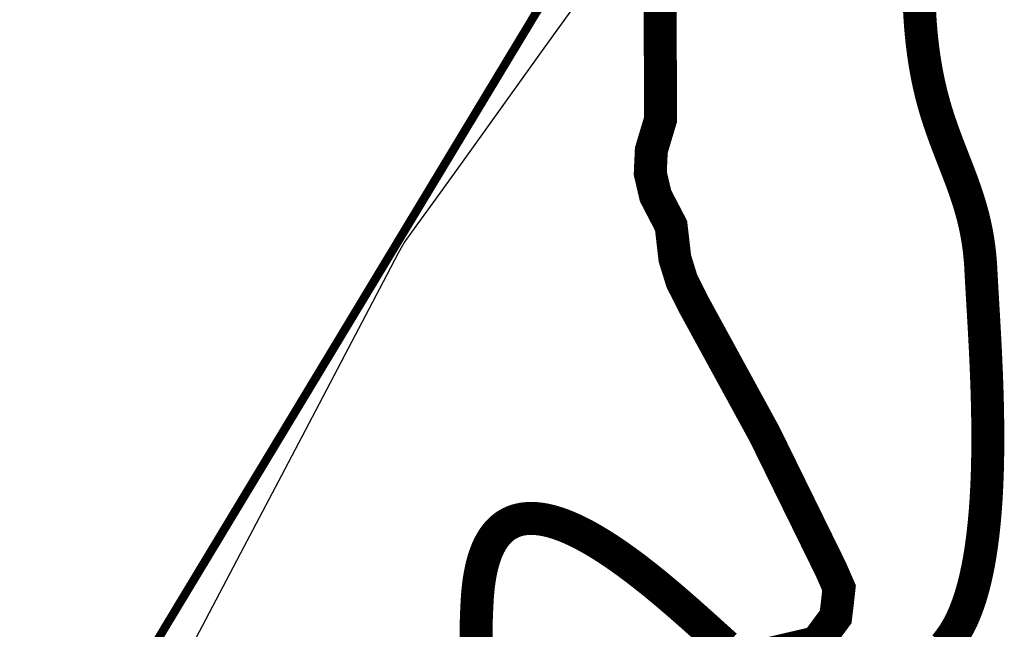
# Model space of a CAD drawing. Header units: metres. Extents: x 149734 to 159069, y 372625 to 380601.
# Tile 13 of 30: x 157262 to 157378, y 375971 to 376043. Entities that reach past the tile are written whole.
import ezdxf

# ---------------------------------------------------------------- set-up
doc = ezdxf.new("R2010")
doc.units = ezdxf.units.M
doc.header["$MEASUREMENT"] = 0
doc.layers.add('Beeklopen', color=7, linetype='Continuous', true_color=0x5291a5)
doc.layers.add('waterlopen', color=7, linetype='Continuous', true_color=0x5291a5)
doc.layers.add('Beeklopen 1900', color=6, linetype='Continuous')

msp = doc.modelspace()

# ---------------------------------------------------------------- linework, layer by layer
at = {"layer": 'Beeklopen', "const_width": 3.9}
for points in [[(157346.7642524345, 375967.3841314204), (157356.1339297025, 375969.5715376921), (157358.4074543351, 375972.6201275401), (157358.6141383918, 375974.3252710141), (157358.8035987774, 375976.0476381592), (157357.8562968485, 375978.2178207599), (157350.4501181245, 375993.3057569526), (157350.0023026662, 375994.2186115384), (157341.5971510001, 376009.5993501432), (157340.219257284, 376012.3379139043), (157339.3925210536, 376015.0075829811), (157338.9447055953, 376018.8829090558), (157337.1017727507, 376022.4309853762), (157336.4817205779, 376025.0834307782), (157336.6022862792, 376027.8047708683), (157337.7046012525, 376031.4906365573), (157337.6529302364, 376042.496562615), (157337.5840355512, 376048.2664925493)], [(157371.3309106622, 375969.1937714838), (157371.3691657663, 375969.2394915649), (157371.4072856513, 375969.2854207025), (157371.4452698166, 375969.3315590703), (157371.4831177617, 375969.3779068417), (157371.5208289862, 375969.4244641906), (157371.5584029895, 375969.4712312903), (157371.5958392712, 375969.5182083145), (157371.6331373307, 375969.565395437), (157371.6702966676, 375969.6127928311), (157371.7073167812, 375969.6604006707), (157371.7441971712, 375969.7082191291), (157371.7809373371, 375969.7562483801), (157371.8175367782, 375969.8044885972), (157371.8539949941, 375969.8529399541), (157371.8903114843, 375969.9016026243), (157371.9264857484, 375969.9504767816), (157371.9625172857, 375969.9995625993), (157371.9984055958, 375970.0488602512), (157372.0341501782, 375970.0983699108), (157372.0697505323, 375970.1480917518), (157372.1052061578, 375970.1980259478), (157372.140516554, 375970.2481726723), (157372.1756812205, 375970.2985320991), (157372.2106996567, 375970.3491044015), (157372.2453552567, 375970.3997093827), (157372.2797486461, 375970.4505474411), (157372.3139640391, 375970.5017072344), (157372.3480018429, 375970.5531876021), (157372.381862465, 375970.6049873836), (157372.4155463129, 375970.6571054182), (157372.4490537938, 375970.7095405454), (157372.4823853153, 375970.7622916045), (157372.5155412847, 375970.815357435), (157372.5485221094, 375970.8687368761), (157372.5813281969, 375970.9224287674), (157372.6139599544, 375970.9764319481), (157372.6464177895, 375971.0307452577), (157372.6787021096, 375971.0853675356), (157372.710813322, 375971.1402976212), (157372.7427518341, 375971.1955343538), (157372.7745180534, 375971.2510765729), (157372.8061123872, 375971.3069231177), (157372.837535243, 375971.3630728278), (157372.8687870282, 375971.4195245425), (157372.8998681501, 375971.4762771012), (157372.9307790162, 375971.5333293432), (157372.9615200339, 375971.590680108), (157372.9920916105, 375971.6483282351), (157373.0224941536, 375971.7062725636), (157373.0527280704, 375971.7645119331), (157373.0827937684, 375971.8230451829), (157373.112691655, 375971.8818711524), (157373.1424221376, 375971.940988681), (157373.1719856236, 375972.000396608), (157373.2013825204, 375972.060093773), (157373.2306132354, 375972.1200790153), (157373.2596781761, 375972.1803511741), (157373.2885777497, 375972.2409090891), (157373.3173123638, 375972.3017515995), (157373.3458824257, 375972.3628775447), (157373.3742883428, 375972.4242857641), (157373.4025305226, 375972.4859750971), (157373.4306093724, 375972.5479443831), (157373.4585252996, 375972.6101924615), (157373.4862787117, 375972.6727181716), (157373.513870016, 375972.7355203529), (157373.54129962, 375972.7985978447), (157373.5685679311, 375972.8619494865), (157373.5956753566, 375972.9255741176), (157373.6226223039, 375972.9894705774), (157373.6494091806, 375973.0536377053), (157373.6760363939, 375973.1180743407), (157373.7025043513, 375973.182779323), (157373.7288134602, 375973.2477514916), (157373.7549641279, 375973.3129896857), (157373.7809567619, 375973.3784927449), (157373.8067917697, 375973.4442595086), (157373.8324695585, 375973.5102888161), (157373.8579905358, 375973.5765795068), (157373.8833551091, 375973.6431304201), (157373.9085636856, 375973.7099403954), (157373.9336166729, 375973.777008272), (157373.9585144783, 375973.8443328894), (157373.9832575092, 375973.911913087), (157374.007846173, 375973.9797477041), (157374.0322808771, 375974.0478355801), (157374.056562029, 375974.1161755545), (157374.080690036, 375974.1847664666), (157374.1046653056, 375974.2536071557), (157374.1284882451, 375974.3226964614), (157374.1521592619, 375974.3920332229), (157374.1756787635, 375974.4616162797), (157374.1990471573, 375974.5314444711), (157374.2222648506, 375974.6015166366), (157374.2453322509, 375974.6718316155), (157374.2682497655, 375974.7423882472), (157374.2910178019, 375974.8131853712), (157374.3136367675, 375974.8842218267), (157374.3361070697, 375974.9554964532), (157374.3584291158, 375975.0270080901), (157374.3806033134, 375975.0987555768), (157374.4026300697, 375975.1707377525), (157374.4245097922, 375975.2429534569), (157374.4462428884, 375975.3154015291), (157374.4678297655, 375975.3880808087), (157374.4892708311, 375975.460990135), (157374.5105664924, 375975.5341283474), (157374.531717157, 375975.6074942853), (157374.5527232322, 375975.681086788), (157374.5735851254, 375975.754904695), (157374.594303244, 375975.8289468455), (157374.6148779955, 375975.9032120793), (157374.6353097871, 375975.9776992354), (157374.6555990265, 375976.0524071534), (157374.6757461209, 375976.1273346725), (157374.6957514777, 375976.2024806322), (157374.7156155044, 375976.2778438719), (157374.7353386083, 375976.353423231), (157374.7549211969, 375976.4292175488), (157374.7743636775, 375976.5052256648), (157374.7936664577, 375976.5814464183), (157374.8128299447, 375976.6578786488), (157374.8318545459, 375976.7345211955), (157374.8507406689, 375976.811372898), (157374.8694887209, 375976.8884325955), (157374.8880991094, 375976.9656991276), (157374.9065722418, 375977.0431713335), (157374.9249085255, 375977.1208480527), (157374.9431083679, 375977.1987281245), (157374.9611721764, 375977.2768103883), (157374.9791003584, 375977.3550936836), (157374.9968933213, 375977.4335768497), (157375.0145514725, 375977.5122587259), (157375.0320752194, 375977.5911381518), (157375.0494649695, 375977.6702139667), (157375.0667211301, 375977.7494850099), (157375.0838441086, 375977.8289501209), (157375.1008343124, 375977.908608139), (157375.117692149, 375977.9884579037), (157375.1344180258, 375978.0684982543), (157375.15101235, 375978.1487280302), (157375.1674755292, 375978.2291460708), (157375.1838079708, 375978.3097512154), (157375.2000100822, 375978.3905423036), (157375.2160822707, 375978.4715181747), (157375.2320249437, 375978.5526776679), (157375.2478385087, 375978.6340196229), (157375.2635233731, 375978.7155428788), (157375.2790799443, 375978.7972462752), (157375.2945086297, 375978.8791286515), (157375.3098098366, 375978.9611888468), (157375.3249839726, 375979.0434257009), (157375.3400314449, 375979.1258380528), (157375.354952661, 375979.2084247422), (157375.3697480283, 375979.2911846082), (157375.3844179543, 375979.3741164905), (157375.3989628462, 375979.4572192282), (157375.4133831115, 375979.5404916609), (157375.4276791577, 375979.6239326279), (157375.4418513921, 375979.7075409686), (157375.4559002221, 375979.7913155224), (157375.4836292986, 375979.9593586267), (157375.5108696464, 375980.1280526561), (157375.5376245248, 375980.2973883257), (157375.563897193, 375980.4673563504), (157375.5896909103, 375980.6379474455), (157375.6150089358, 375980.809152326), (157375.6398545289, 375980.9809617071), (157375.6642309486, 375981.1533663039), (157375.6881414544, 375981.3263568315), (157375.7115893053, 375981.499924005), (157375.7345777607, 375981.6740585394), (157375.7571100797, 375981.84875115), (157375.7791895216, 375982.0239925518), (157375.8008193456, 375982.19977346), (157375.822002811, 375982.3760845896), (157375.842743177, 375982.5529166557), (157375.8630437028, 375982.7302603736), (157375.8829076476, 375982.9081064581), (157375.9023382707, 375983.0864456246), (157375.9213388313, 375983.2652685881), (157375.9399125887, 375983.4445660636), (157375.9580628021, 375983.6243287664), (157375.9757927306, 375983.8045474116), (157375.9931056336, 375983.9852127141), (157376.0100047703, 375984.1663153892), (157376.0264933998, 375984.347846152), (157376.0425747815, 375984.5297957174), (157376.0582521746, 375984.7121548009), (157376.0735288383, 375984.8949141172), (157376.0884080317, 375985.0780643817), (157376.1028930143, 375985.2615963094), (157376.1169870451, 375985.4455006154), (157376.1306933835, 375985.6297680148), (157376.1440152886, 375985.8143892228), (157376.1569560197, 375985.9993549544), (157376.169518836, 375986.1846559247), (157376.1817069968, 375986.370282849), (157376.1935237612, 375986.5562264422), (157376.2049723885, 375986.7424774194), (157376.216056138, 375986.929026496), (157376.2267782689, 375987.1158643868), (157376.2371420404, 375987.302981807), (157376.2471507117, 375987.4903694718), (157376.2568075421, 375987.6780180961), (157376.2661157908, 375987.8659183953), (157376.275078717, 375988.0540610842), (157376.28369958, 375988.2424368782), (157376.291981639, 375988.4310364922), (157376.2999281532, 375988.6198506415), (157376.3075423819, 375988.808870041), (157376.3148275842, 375988.9980854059), (157376.3217870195, 375989.1874874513), (157376.3284239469, 375989.3770668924), (157376.3347416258, 375989.5668144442), (157376.3407433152, 375989.7567208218), (157376.3464322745, 375989.9467767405), (157376.3518117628, 375990.1369729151), (157376.3568850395, 375990.327300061), (157376.3616553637, 375990.5177488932), (157376.3661259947, 375990.7083101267), (157376.3703001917, 375990.8989744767), (157376.374181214, 375991.0897326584), (157376.3777723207, 375991.2805753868), (157376.3810767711, 375991.4714933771), (157376.3840978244, 375991.6624773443), (157376.3868387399, 375991.8535180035), (157376.3893027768, 375992.0446060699), (157376.3914931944, 375992.2357322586), (157376.3934132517, 375992.4268872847), (157376.3950662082, 375992.6180618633), (157376.396455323, 375992.8092467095), (157376.3975838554, 375993.0004325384), (157376.3984550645, 375993.1916100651), (157376.3990722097, 375993.3827700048), (157376.3994385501, 375993.5739030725), (157376.3995573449, 375993.7649999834), (157376.3994318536, 375993.9560514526), (157376.3990653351, 375994.1470481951), (157376.3984610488, 375994.3379809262), (157376.3976222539, 375994.5288403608), (157376.3965522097, 375994.7196172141), (157376.3952541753, 375994.9103022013), (157376.39373141, 375995.1008860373), (157376.3919871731, 375995.2913594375), (157376.3900247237, 375995.4817131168), (157376.3878473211, 375995.6719377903), (157376.3854582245, 375995.8620241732), (157376.3828606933, 375996.0519629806), (157376.3800579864, 375996.2417449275), (157376.3770533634, 375996.4313607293), (157376.3738500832, 375996.6208011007), (157376.3704514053, 375996.8100567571), (157376.3668605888, 375996.9991184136), (157376.3630808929, 375997.1879767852), (157376.3591155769, 375997.376622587), (157376.3549679, 375997.5650465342), (157376.3506411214, 375997.7532393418), (157376.3461385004, 375997.9411917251), (157376.3414632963, 375998.128894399), (157376.3366187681, 375998.3163380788), (157376.3316081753, 375998.5035134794), (157376.3264347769, 375998.6904113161), (157376.3211018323, 375998.8770223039), (157376.3156126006, 375999.0633371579), (157376.3099703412, 375999.2493465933), (157376.3041783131, 375999.4350413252), (157376.2982397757, 375999.6204120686), (157376.2921579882, 375999.8054495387), (157376.2859362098, 375999.9901444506), (157376.2795776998, 376000.1744875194), (157376.2730857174, 376000.3584694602), (157376.2664635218, 376000.5420809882), (157376.2597143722, 376000.7253128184), (157376.2528415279, 376000.9081556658), (157376.2458482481, 376001.0906002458), (157376.2387377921, 376001.2726372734), (157376.231513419, 376001.4542574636), (157376.2241783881, 376001.6354515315), (157376.2167359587, 376001.8162101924), (157376.20918939, 376001.9965241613), (157376.2015419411, 376002.1763841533), (157376.1937968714, 376002.3557808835), (157376.18595744, 376002.534705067), (157376.1780269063, 376002.713147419), (157376.1700085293, 376002.8910986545), (157376.1619055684, 376003.0685494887), (157376.1537212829, 376003.2454906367), (157376.1454589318, 376003.4219128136), (157376.1371217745, 376003.5978067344), (157376.1287130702, 376003.7731631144), (157376.120236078, 376003.9479726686), (157376.1116940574, 376004.1222261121), (157376.1030902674, 376004.29591416), (157376.0944279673, 376004.4690275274), (157376.0857104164, 376004.6415569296), (157376.0769408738, 376004.8134930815), (157376.0681225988, 376004.9848266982), (157376.0592588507, 376005.1555484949), (157376.0503528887, 376005.3256491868), (157376.0414079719, 376005.4951194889), (157376.0324273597, 376005.6639501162), (157376.0234143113, 376005.832131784), (157376.0143720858, 376005.9996552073), (157376.0053039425, 376006.1665111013), (157375.9962131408, 376006.332690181), (157375.9871029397, 376006.4981831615), (157375.9779765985, 376006.6629807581), (157375.9688373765, 376006.8270736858), (157375.9596885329, 376006.9904526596), (157375.9505333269, 376007.1531083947), (157375.9413750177, 376007.3150316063), (157375.9322168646, 376007.4762130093), (157375.9230621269, 376007.636643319), (157375.9139140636, 376007.7963132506), (157375.9047759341, 376007.9552135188), (157375.8956509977, 376008.1133348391), (157375.8865425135, 376008.2706679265), (157375.8774537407, 376008.427203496), (157375.8683879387, 376008.5829322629), (157375.8638646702, 376008.6604911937), (157375.8593483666, 376008.7378449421), (157375.8548394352, 376008.8149923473), (157375.8503382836, 376008.8919322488), (157375.8458453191, 376008.968663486), (157375.841360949, 376009.0451848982), (157375.8368855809, 376009.1214953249), (157375.8324196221, 376009.1975936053), (157375.82796348, 376009.273478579), (157375.823517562, 376009.3491490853), (157375.8190822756, 376009.4246039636), (157375.814658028, 376009.4998420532), (157375.8102452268, 376009.5748621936), (157375.8058442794, 376009.6496632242), (157375.801455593, 376009.7242439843), (157375.7970795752, 376009.7986033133), (157375.7927166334, 376009.8727400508), (157375.7883671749, 376009.9466530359), (157375.7840316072, 376010.020341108), (157375.7797103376, 376010.0938031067), (157375.7754037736, 376010.1670378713), (157375.7711123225, 376010.2400442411), (157375.7668363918, 376010.3128210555), (157375.7625763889, 376010.385367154), (157375.7583327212, 376010.457681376), (157375.754105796, 376010.5297625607), (157375.7498960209, 376010.6016095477), (157375.7457038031, 376010.6732211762), (157375.7415295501, 376010.7445962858), (157375.7373736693, 376010.8157337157), (157375.7332365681, 376010.8866323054), (157375.729118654, 376010.9572908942), (157375.7250203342, 376011.0277083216), (157375.7209420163, 376011.0978834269), (157375.7168841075, 376011.1678150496), (157375.7128470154, 376011.2375020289), (157375.7088311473, 376011.3069432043), (157375.7048369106, 376011.3761374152), (157375.7008647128, 376011.4450835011), (157375.6969149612, 376011.5137803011), (157375.6929880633, 376011.5822266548), (157375.6890844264, 376011.6504214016), (157375.6852044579, 376011.7183633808), (157375.6813485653, 376011.7860514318), (157375.6775171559, 376011.853484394), (157375.6737106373, 376011.9206611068), (157375.6699294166, 376011.9875804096), (157375.6661739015, 376012.0542411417), (157375.6624444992, 376012.1206421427), (157375.6587416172, 376012.1867822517), (157375.6550656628, 376012.2526603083), (157375.6514170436, 376012.3182751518), (157375.6477961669, 376012.3836256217), (157375.64420344, 376012.4487105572), (157375.6406392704, 376012.513528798), (157375.6371040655, 376012.5780791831), (157375.6335982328, 376012.6423605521), (157375.6301221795, 376012.7063717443), (157375.6266763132, 376012.7701115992), (157375.6232610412, 376012.8335789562), (157375.6198767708, 376012.8967726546), (157375.6165239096, 376012.9596915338), (157375.613202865, 376013.0223344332), (157375.6099140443, 376013.0847001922), (157375.6066578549, 376013.1467876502), (157375.6034347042, 376013.2085956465), (157375.6002449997, 376013.2701230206), (157375.5970891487, 376013.3313686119), (157375.5939675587, 376013.3923312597), (157375.5908806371, 376013.4530098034), (157375.5878287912, 376013.5134030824), (157375.5848124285, 376013.5735099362), (157375.5818319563, 376013.6333292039), (157375.5803553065, 376013.6631306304), (157375.5796204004, 376013.6780042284), (157375.5794423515, 376013.6816157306), (157375.5793139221, 376013.6842552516), (157375.5790565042, 376013.689533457), (157375.5748365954, 376013.7738333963), (157375.5704267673, 376013.8578496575), (157375.5658279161, 376013.9415840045), (157375.5610409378, 376014.0250382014), (157375.5560667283, 376014.1082140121), (157375.5509061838, 376014.1911132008), (157375.5455602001, 376014.2737375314), (157375.5400296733, 376014.356088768), (157375.5343154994, 376014.4381686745), (157375.5284185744, 376014.5199790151), (157375.5223397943, 376014.6015215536), (157375.5160800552, 376014.6827980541), (157375.5096402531, 376014.7638102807), (157375.5030212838, 376014.8445599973), (157375.4962240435, 376014.925048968), (157375.4892494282, 376015.0052789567), (157375.4820983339, 376015.0852517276), (157375.4747716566, 376015.1649690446), (157375.4672702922, 376015.2444326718), (157375.4595951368, 376015.323644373), (157375.4517470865, 376015.4026059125), (157375.4437270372, 376015.4813190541), (157375.4355358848, 376015.559785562), (157375.4271745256, 376015.6380072), (157375.4186438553, 376015.7159857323), (157375.4099447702, 376015.7937229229), (157375.4010781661, 376015.8712205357), (157375.392044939, 376015.9484803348), (157375.3828459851, 376016.0255040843), (157375.3734822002, 376016.1022935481), (157375.3639544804, 376016.1788504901), (157375.3542637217, 376016.2551766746), (157375.3444108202, 376016.3312738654), (157375.3343966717, 376016.4071438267), (157375.3242221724, 376016.4827883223), (157375.3138882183, 376016.5582091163), (157375.3033957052, 376016.6334079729), (157375.2927455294, 376016.7083866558), (157375.2819385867, 376016.7831469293), (157375.2709757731, 376016.8576905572), (157375.2598579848, 376016.9320193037), (157375.2485861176, 376017.0061349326), (157375.2371610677, 376017.0800392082), (157375.225583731, 376017.1537338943), (157375.2138550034, 376017.227220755), (157375.2019757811, 376017.3005015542), (157375.1899469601, 376017.3735780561), (157375.1777694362, 376017.4464520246), (157375.1654441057, 376017.5191252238), (157375.1529718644, 376017.5915994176), (157375.1403536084, 376017.6638763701), (157375.1275902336, 376017.7359578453), (157375.1146826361, 376017.8078456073), (157375.1016317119, 376017.87954142), (157375.0884383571, 376017.9510470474), (157375.0751034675, 376018.0223642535), (157375.0616279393, 376018.0934948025), (157375.0480126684, 376018.1644404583), (157375.0342585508, 376018.2352029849), (157375.0203664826, 376018.3057841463), (157375.0063373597, 376018.3761857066), (157374.9921720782, 376018.4464094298), (157374.9778715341, 376018.5164570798), (157374.9634366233, 376018.5863304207), (157374.948868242, 376018.6560312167), (157374.934167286, 376018.7255612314), (157374.9193346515, 376018.7949222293), (157374.9043712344, 376018.864115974), (157374.8892779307, 376018.9331442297), (157374.8740556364, 376019.0020087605), (157374.8587052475, 376019.0707113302), (157374.8276237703, 376019.2076376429), (157374.7960406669, 376019.3439372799), (157374.7639631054, 376019.4796243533), (157374.731398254, 376019.6147129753), (157374.6983532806, 376019.749217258), (157374.6648353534, 376019.8831513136), (157374.6308516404, 376020.0165292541), (157374.5964093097, 376020.1493651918), (157374.5615155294, 376020.2816732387), (157374.5261774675, 376020.4134675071), (157374.4904022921, 376020.5447621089), (157374.4541971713, 376020.6755711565), (157374.4175692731, 376020.8059087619), (157374.3805257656, 376020.9357890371), (157374.3430738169, 376021.0652260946), (157374.3052205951, 376021.1942340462), (157374.2669732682, 376021.3228270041), (157374.2283390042, 376021.4510190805), (157374.1893249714, 376021.5788243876), (157374.1499383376, 376021.7062570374), (157374.110186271, 376021.8333311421), (157374.0700759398, 376021.9600608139), (157374.0296145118, 376022.0864601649), (157373.9888091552, 376022.2125433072), (157373.9476670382, 376022.3383243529), (157373.9061953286, 376022.4638174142), (157373.8644011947, 376022.5890366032), (157373.8222918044, 376022.7139960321), (157373.779874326, 376022.8387098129), (157373.7371559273, 376022.9631920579), (157373.6941437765, 376023.0874568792), (157373.6508450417, 376023.2115183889), (157373.6072668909, 376023.3353906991), (157373.5634164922, 376023.4590879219), (157373.5193010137, 376023.5826241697), (157373.4749276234, 376023.7060135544), (157373.4303034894, 376023.8292701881), (157373.3854357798, 376023.9524081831), (157373.3403316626, 376024.0754416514), (157373.294998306, 376024.1983847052), (157373.2494428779, 376024.3212514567), (157373.2036725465, 376024.444056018), (157373.111515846, 376024.6895350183), (157373.0185855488, 376024.9349346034), (157372.9249389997, 376025.1803676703), (157372.8306335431, 376025.4259471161), (157372.7357265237, 376025.6717858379), (157372.6402752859, 376025.9179967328), (157372.5443371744, 376026.1646926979), (157372.4479695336, 376026.4119866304), (157372.3996425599, 376026.5358931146), (157372.3512297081, 376026.6599914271), (157372.3027381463, 376026.78429568), (157372.2541750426, 376026.9088199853), (157372.205547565, 376027.0335784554), (157372.1568628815, 376027.1585852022), (157372.1081281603, 376027.2838543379), (157372.0593505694, 376027.4093999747), (157372.0105372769, 376027.5352362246), (157371.9616954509, 376027.6613771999), (157371.9128322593, 376027.7878370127), (157371.8639548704, 376027.914629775), (157371.8150704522, 376028.0417695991), (157371.7661861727, 376028.169270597), (157371.7173092, 376028.2971468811), (157371.6684467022, 376028.4254125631), (157371.6196058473, 376028.5540817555), (157371.5707938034, 376028.6831685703), (157371.5220177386, 376028.8126871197), (157371.473284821, 376028.9426515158), (157371.4246022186, 376029.0730758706), (157371.3759770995, 376029.2039742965), (157371.3274166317, 376029.3353609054), (157371.2789279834, 376029.4672498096), (157371.2305183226, 376029.5996551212), (157371.1821948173, 376029.7325909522), (157371.1339646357, 376029.866071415), (157371.0858349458, 376030.0001106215), (157371.0378129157, 376030.1347226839), (157370.9899057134, 376030.2699217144), (157370.942120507, 376030.4057218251), (157370.8944644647, 376030.5421371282), (157370.8469447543, 376030.6791817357), (157370.7995685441, 376030.8168697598), (157370.7523430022, 376030.9552153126), (157370.7052752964, 376031.0942325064), (157370.658372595, 376031.2339354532), (157370.611642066, 376031.374338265), (157370.5883436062, 376031.4448065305), (157370.5854344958, 376031.4536277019), (157370.5847073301, 376031.4558334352), (157370.5844431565, 376031.4566326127), (157370.5840292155, 376031.4578821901), (157370.583201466, 376031.4603813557), (157370.5798922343, 376031.4703781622), (157370.5666835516, 376031.5103676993), (157370.5404015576, 376031.5903578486), (157370.4883773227, 376031.7503823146), (157370.4370694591, 376031.9104654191), (157370.3864740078, 376032.0706068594), (157370.3365870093, 376032.2308063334), (157370.2874045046, 376032.3910635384), (157370.2389225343, 376032.5513781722), (157370.1911371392, 376032.7117499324), (157370.1440443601, 376032.8721785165), (157370.0976402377, 376033.0326636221), (157370.0519208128, 376033.1932049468), (157370.0068821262, 376033.3538021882), (157369.9625202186, 376033.514455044), (157369.9188311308, 376033.6751632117), (157369.8758109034, 376033.8359263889), (157369.8334555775, 376033.9967442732), (157369.7917611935, 376034.1576165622), (157369.7507237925, 376034.3185429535), (157369.710339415, 376034.4795231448), (157369.6706041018, 376034.6405568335), (157369.6315138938, 376034.8016437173), (157369.5930648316, 376034.9627834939), (157369.5552529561, 376035.1239758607), (157369.518074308, 376035.2852205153), (157369.481524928, 376035.4465171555), (157369.445600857, 376035.6078654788), (157369.4102981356, 376035.7692651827), (157369.3756128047, 376035.9307159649), (157369.341540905, 376036.092217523), (157369.3080784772, 376036.2537695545), (157369.2752215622, 376036.4153717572), (157369.2429662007, 376036.5770238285), (157369.2113084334, 376036.738725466), (157369.1802443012, 376036.9004763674), (157369.1497698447, 376037.0622762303), (157369.1198811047, 376037.2241247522), (157369.0905741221, 376037.3860216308), (157369.0618449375, 376037.5479665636), (157369.0336895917, 376037.7099592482), (157369.0061041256, 376037.8719993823), (157368.9790845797, 376038.0340866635), (157368.952626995, 376038.1962207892), (157368.9267274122, 376038.3584014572), (157368.901381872, 376038.520628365), (157368.8765864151, 376038.6829012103), (157368.8523370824, 376038.8452196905), (157368.8286299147, 376039.0075835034), (157368.8054609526, 376039.1699923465), (157368.7828262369, 376039.3324459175), (157368.7607218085, 376039.4949439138), (157368.739143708, 376039.6574860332), (157368.7180879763, 376039.8200719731), (157368.697550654, 376039.9827014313), (157368.677527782, 376040.1453741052), (157368.658015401, 376040.3080896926), (157368.6390095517, 376040.4708478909), (157368.620506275, 376040.6336483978), (157368.6025016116, 376040.7964909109), (157368.5849916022, 376040.9593751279), (157368.5679722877, 376041.1223007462), (157368.5514397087, 376041.2852674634), (157368.5353899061, 376041.4482749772), (157368.5198189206, 376041.6113229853), (157368.5047227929, 376041.7744111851), (157368.4900975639, 376041.9375392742), (157368.4759392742, 376042.1007069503), (157368.4622439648, 376042.263913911), (157368.4490076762, 376042.4271598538), (157368.4362264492, 376042.5904444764), (157368.4238963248, 376042.7537674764), (157368.4120133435, 376042.9171285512), (157368.4005735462, 376043.0805273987), (157368.3895729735, 376043.2439637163), (157368.3790076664, 376043.4074372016), (157368.3688736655, 376043.5709475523), (157368.3591670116, 376043.7344944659), (157368.3498837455, 376043.89807764), (157368.3410199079, 376044.0616967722), (157368.3325715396, 376044.2253515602), (157368.3245346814, 376044.3890417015), (157368.3169053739, 376044.5527668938), (157368.3096796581, 376044.7165268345), (157368.3028535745, 376044.8803212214), (157368.2964231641, 376045.0441497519), (157368.2903844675, 376045.2080121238)], [(157315.8790987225, 375969.071765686), (157315.8769621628, 375969.2455092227), (157315.8752600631, 375969.4196984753), (157315.8739932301, 375969.5943367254), (157315.87316247, 375969.7694272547), (157315.8727685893, 375969.9449733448), (157315.8728123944, 375970.1209782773), (157315.8732946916, 375970.2974453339), (157315.8742162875, 375970.4743777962), (157315.8755779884, 375970.6517789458), (157315.8773806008, 375970.8296520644), (157315.8796249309, 375971.0080004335), (157315.8823117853, 375971.1868273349), (157315.8854419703, 375971.3661360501), (157315.8890162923, 375971.5459298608), (157315.8930355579, 375971.7262120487), (157315.8975005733, 375971.9069858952), (157315.9024121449, 375972.0882546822), (157315.9077710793, 375972.2700216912), (157315.9135781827, 375972.4522902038), (157315.9198342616, 375972.6350635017), (157315.9265401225, 375972.8183448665), (157315.9336965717, 375973.0021375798), (157315.9413044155, 375973.1864449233), (157315.9493644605, 375973.3712701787), (157315.9578775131, 375973.5566166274), (157315.9668443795, 375973.7424875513), (157315.9762658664, 375973.9288862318), (157315.98614278, 375974.1158159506), (157315.9964759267, 375974.3032799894), (157316.0072661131, 375974.4912816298), (157316.0185141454, 375974.6798241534), (157316.0199523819, 375974.7034301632), (157316.020055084, 375974.7051127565), (157316.0201712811, 375974.7070159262), (157316.0204039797, 375974.7108216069), (157316.0208705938, 375974.7184303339), (157316.0218086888, 375974.7336372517), (157316.0256259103, 375974.794324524), (157316.0295467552, 375974.8547873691), (157316.0335710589, 375974.915026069), (157316.0376986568, 375974.9750409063), (157316.0419293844, 375975.0348321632), (157316.0462630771, 375975.0944001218), (157316.0506995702, 375975.1537450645), (157316.0552386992, 375975.2128672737), (157316.0598802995, 375975.2717670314), (157316.0646242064, 375975.3304446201), (157316.0694702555, 375975.388900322), (157316.0744182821, 375975.4471344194), (157316.0794681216, 375975.5051471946), (157316.0846196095, 375975.5629389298), (157316.0898725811, 375975.6205099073), (157316.0952268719, 375975.6778604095), (157316.1006823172, 375975.7349907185), (157316.1062387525, 375975.7919011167), (157316.1118960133, 375975.8485918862), (157316.1176539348, 375975.9050633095), (157316.1235123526, 375975.9613156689), (157316.1294711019, 375976.0173492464), (157316.1355300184, 375976.0731643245), (157316.1416889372, 375976.1287611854), (157316.1479476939, 375976.1841401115), (157316.154306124, 375976.2393013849), (157316.1607640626, 375976.294245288), (157316.1673213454, 375976.348972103), (157316.1739778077, 375976.4034821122), (157316.1807332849, 375976.4577755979), (157316.1875876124, 375976.5118528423), (157316.1945406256, 375976.5657141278), (157316.20159216, 375976.6193597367), (157316.208742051, 375976.6727899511), (157316.2159901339, 375976.7260050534), (157316.2233362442, 375976.7790053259), (157316.2307802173, 375976.8317910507), (157316.2383218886, 375976.8843625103), (157316.2459610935, 375976.9367199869), (157316.2536976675, 375976.9888637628), (157316.2615314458, 375977.0407941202), (157316.2694622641, 375977.0925113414), (157316.2774899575, 375977.1440157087), (157316.2856143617, 375977.1953075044), (157316.2938353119, 375977.2463870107), (157316.3021526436, 375977.29725451), (157316.3105661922, 375977.3479102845), (157316.3190757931, 375977.3983546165), (157316.3276812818, 375977.4485877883), (157316.3363824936, 375977.498610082), (157316.3451792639, 375977.5484217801), (157316.3540714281, 375977.5980231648), (157316.3630588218, 375977.6474145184), (157316.3721412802, 375977.6965961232), (157316.3813186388, 375977.7455682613), (157316.390590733, 375977.7943312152), (157316.3999573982, 375977.842885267), (157316.4094184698, 375977.8912306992), (157316.4189737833, 375977.9393677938), (157316.428623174, 375977.9872968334), (157316.4383664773, 375978.0350180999), (157316.4482035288, 375978.0825318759), (157316.4581341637, 375978.1298384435), (157316.4681582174, 375978.1769380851), (157316.4782755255, 375978.2238310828), (157316.4884859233, 375978.270517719), (157316.4987892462, 375978.316998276), (157316.5091853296, 375978.3632730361), (157316.519674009, 375978.4093422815), (157316.5302551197, 375978.4552062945), (157316.5409284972, 375978.5008653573), (157316.5516939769, 375978.5463197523), (157316.5625513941, 375978.5915697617), (157316.5735005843, 375978.6366156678), (157316.584541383, 375978.681457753), (157316.5956736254, 375978.7260962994), (157316.6068971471, 375978.7705315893), (157316.6182117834, 375978.8147639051), (157316.6296173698, 375978.8587935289), (157316.6411137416, 375978.9026207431), (157316.6527007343, 375978.94624583), (157316.6643781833, 375978.9896690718), (157316.676145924, 375979.0328907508), (157316.6880037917, 375979.0759111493), (157316.699951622, 375979.1187305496), (157316.7119892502, 375979.1613492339), (157316.7241165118, 375979.2037674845), (157316.7363332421, 375979.2459855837), (157316.7486392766, 375979.2880038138), (157316.7610344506, 375979.329822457), (157316.7735185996, 375979.3714417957), (157316.786091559, 375979.4128621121), (157316.7987531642, 375979.4540836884), (157316.8115032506, 375979.4951068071), (157316.8243416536, 375979.5359317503), (157316.8372682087, 375979.5765588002), (157316.8502827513, 375979.6169882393), (157316.8633851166, 375979.6572203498), (157316.8765751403, 375979.6972554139), (157316.8898526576, 375979.7370937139), (157316.903217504, 375979.7767355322), (157316.9166695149, 375979.816181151), (157316.9302085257, 375979.8554308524), (157316.9438343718, 375979.894484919), (157316.9575468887, 375979.9333436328), (157316.9713459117, 375979.9720072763), (157316.9852312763, 375980.0104761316), (157316.9992028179, 375980.0487504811), (157317.0132603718, 375980.086830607), (157317.0274037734, 375980.1247167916), (157317.0416328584, 375980.1624093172), (157317.0559474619, 375980.1999084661), (157317.0703474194, 375980.2372145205), (157317.0848325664, 375980.2743277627), (157317.0994027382, 375980.311248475), (157317.1140577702, 375980.3479769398), (157317.1287974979, 375980.3845134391), (157317.1436217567, 375980.4208582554), (157317.158530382, 375980.4570116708), (157317.1735232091, 375980.4929739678), (157317.1886000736, 375980.5287454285), (157317.2037608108, 375980.5643263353), (157317.2190052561, 375980.5997169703), (157317.234333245, 375980.634917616), (157317.2497446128, 375980.6699285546), (157317.265239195, 375980.7047500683), (157317.2808168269, 375980.7393824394), (157317.2964773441, 375980.7738259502), (157317.3122205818, 375980.8080808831), (157317.3280463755, 375980.8421475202), (157317.3439545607, 375980.8760261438), (157317.3760174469, 375980.9432204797), (157317.4084079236, 375981.0096661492), (157317.4411246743, 375981.0753654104), (157317.4741663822, 375981.1403205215), (157317.5075317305, 375981.2045337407), (157317.5412194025, 375981.2680073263), (157317.5752280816, 375981.3307435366), (157317.6095564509, 375981.3927446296), (157317.644203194, 375981.4540128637), (157317.6791669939, 375981.5145504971), (157317.7144465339, 375981.574359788), (157317.7500404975, 375981.6334429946), (157317.7859475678, 375981.6918023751), (157317.8221664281, 375981.7494401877), (157317.8586957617, 375981.8063586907), (157317.895534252, 375981.8625601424), (157317.9326805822, 375981.9180468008), (157317.9701334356, 375981.9728209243), (157318.0078914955, 375982.026884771), (157318.0459534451, 375982.0802405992), (157318.0843179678, 375982.1328906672), (157318.1229837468, 375982.184837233), (157318.1619494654, 375982.2360825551), (157318.201213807, 375982.2866288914), (157318.2407754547, 375982.3364785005), (157318.280633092, 375982.3856336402), (157318.320785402, 375982.434096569), (157318.3612310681, 375982.4818695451), (157318.4019687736, 375982.5289548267), (157318.4429972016, 375982.575354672), (157318.4843150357, 375982.6210713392), (157318.5259209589, 375982.6661070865), (157318.5678136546, 375982.7104641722), (157318.6099918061, 375982.7541448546), (157318.6524540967, 375982.7971513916), (157318.6951992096, 375982.8394860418), (157318.7382258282, 375982.8811510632), (157318.7815326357, 375982.9221487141), (157318.8251183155, 375982.9624812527), (157318.8689815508, 375983.0021509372), (157318.9131210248, 375983.0411600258), (157318.957535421, 375983.0795107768), (157319.0022234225, 375983.1172054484), (157319.0471837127, 375983.1542462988), (157319.0924149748, 375983.1906355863), (157319.1379158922, 375983.226375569), (157319.183685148, 375983.2614685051), (157319.2297214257, 375983.295916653), (157319.2760234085, 375983.3297222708), (157319.3225897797, 375983.3628876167), (157319.3694192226, 375983.395414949), (157319.4165104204, 375983.4273065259), (157319.4638620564, 375983.4585646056), (157319.511472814, 375983.4891914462), (157319.5593413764, 375983.5191893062), (157319.6074664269, 375983.5485604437), (157319.6558466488, 375983.5773071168), (157319.7044807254, 375983.6054315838), (157319.7533673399, 375983.632936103), (157319.8025051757, 375983.6598229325), (157319.8518929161, 375983.6860943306), (157319.9015292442, 375983.7117525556), (157319.9514128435, 375983.7367998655), (157320.0015423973, 375983.7612385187), (157320.0519165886, 375983.7850707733), (157320.102534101, 375983.8082988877), (157320.1533936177, 375983.8309251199), (157320.2044938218, 375983.8529517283), (157320.2558333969, 375983.8743809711), (157320.307411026, 375983.8952151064), (157320.3592253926, 375983.9154563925), (157320.4112751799, 375983.9351070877), (157320.4635590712, 375983.9541694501), (157320.5160757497, 375983.9726457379), (157320.5688238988, 375983.9905382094), (157320.6218022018, 375984.0078491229), (157320.6750093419, 375984.0245807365), (157320.7284440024, 375984.0407353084), (157320.7821048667, 375984.056315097), (157320.8359906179, 375984.0713223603), (157320.8900999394, 375984.0857593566), (157320.9444315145, 375984.0996283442), (157320.9989840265, 375984.1129315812), (157321.0537561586, 375984.1256713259), (157321.1087465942, 375984.1378498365), (157321.1639540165, 375984.1494693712), (157321.2193771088, 375984.1605321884), (157321.2750145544, 375984.171040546), (157321.3308650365, 375984.1809967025), (157321.3869272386, 375984.1904029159), (157321.4431998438, 375984.1992614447), (157321.4996815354, 375984.2075745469), (157321.5563709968, 375984.2153444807), (157321.6132669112, 375984.2225735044), (157321.670367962, 375984.2292638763), (157321.7276728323, 375984.2354178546), (157321.7851802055, 375984.2410376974), (157321.8428887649, 375984.2461256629), (157321.9007971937, 375984.2506840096), (157321.9589041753, 375984.2547149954), (157322.0172083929, 375984.2582208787), (157322.0757085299, 375984.2612039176), (157322.1344032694, 375984.2636663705), (157322.1932912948, 375984.2656104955), (157322.2523712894, 375984.2670385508), (157322.3116419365, 375984.2679527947), (157322.3711019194, 375984.2683554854), (157322.4307499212, 375984.2682488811), (157322.4905846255, 375984.26763524), (157322.5506047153, 375984.2665168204), (157322.610808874, 375984.2648958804), (157322.671195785, 375984.2627746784), (157322.7317641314, 375984.2601554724), (157322.7925125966, 375984.2570405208), (157322.8534398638, 375984.2534320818), (157322.9145446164, 375984.2493324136), (157322.9758255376, 375984.2447437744), (157323.0372813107, 375984.2396684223), (157323.098910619, 375984.2341086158), (157323.1607121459, 375984.2280666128), (157323.2226845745, 375984.2215446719), (157323.2848265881, 375984.214545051), (157323.3471368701, 375984.2070700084), (157323.4096141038, 375984.1991218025), (157323.4722569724, 375984.1907026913), (157323.5350641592, 375984.181814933), (157323.5980343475, 375984.1724607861), (157323.6611662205, 375984.1626425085), (157323.7244584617, 375984.1523623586), (157323.7879097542, 375984.1416225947), (157323.8515187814, 375984.1304254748), (157323.9152842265, 375984.1187732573), (157323.9792047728, 375984.1066682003), (157324.0432791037, 375984.0941125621), (157324.1075059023, 375984.0811086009), (157324.171883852, 375984.067658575), (157324.2364116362, 375984.0537647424), (157324.3010879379, 375984.0394293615), (157324.3659114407, 375984.0246546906), (157324.4308808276, 375984.0094429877), (157324.4959947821, 375983.9937965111), (157324.5612519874, 375983.9777175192), (157324.6266511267, 375983.96120827), (157324.6921908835, 375983.9442710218), (157324.7578699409, 375983.9269080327), (157324.8236869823, 375983.9091215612), (157324.889640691, 375983.8909138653), (157324.9557297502, 375983.8722872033), (157325.0219528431, 375983.8532438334), (157325.0883086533, 375983.8337860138), (157325.1547958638, 375983.8139160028), (157325.2214131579, 375983.7936360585), (157325.2881592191, 375983.7729484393), (157325.3550327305, 375983.7518554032), (157325.4220323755, 375983.7303592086), (157325.4891568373, 375983.7084621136), (157325.5564047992, 375983.6861663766), (157325.6237749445, 375983.6634742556), (157325.6912659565, 375983.640388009), (157325.7588765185, 375983.6169098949), (157325.8266053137, 375983.5930421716), (157325.8944510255, 375983.5687870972), (157325.9624123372, 375983.5441469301), (157326.0304879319, 375983.5191239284), (157326.0986764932, 375983.4937203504), (157326.1669767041, 375983.4679384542), (157326.2353872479, 375983.4417804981), (157326.3039068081, 375983.4152487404), (157326.3725340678, 375983.3883454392), (157326.4412677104, 375983.3610728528), (157326.5101064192, 375983.3334332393), (157326.5790488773, 375983.3054288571), (157326.6480937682, 375983.2770619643), (157326.7172397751, 375983.2483348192), (157326.7864855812, 375983.2192496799), (157326.8558298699, 375983.1898088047), (157326.9252713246, 375983.1600144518), (157326.9948086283, 375983.1298688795), (157327.0644404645, 375983.099374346), (157327.1341655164, 375983.0685331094), (157327.2039824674, 375983.037347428), (157327.2738900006, 375983.00581956), (157327.3438867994, 375982.9739517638), (157327.4139715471, 375982.9417462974), (157327.4841429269, 375982.909205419), (157327.5543996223, 375982.876331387), (157327.6247403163, 375982.8431264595), (157327.6951636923, 375982.8095928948), (157327.7656684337, 375982.7757329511), (157327.8362532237, 375982.7415488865), (157327.9069167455, 375982.7070429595), (157327.9776576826, 375982.672217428), (157328.0484747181, 375982.6370745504), (157328.1193665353, 375982.6016165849), (157328.1903318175, 375982.5658457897), (157328.2613692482, 375982.529764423), (157328.3324775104, 375982.4933747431), (157328.4036552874, 375982.4566790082), (157328.4749012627, 375982.4196794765), (157328.5462141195, 375982.3823784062), (157328.617592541, 375982.3447780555), (157328.6890352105, 375982.3068806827), (157328.7605408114, 375982.268688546), (157328.8321080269, 375982.2302039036), (157328.9037355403, 375982.1914290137), (157328.9754220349, 375982.1523661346), (157329.047166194, 375982.1130175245), (157329.1189667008, 375982.0733854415), (157329.1908222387, 375982.033472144), (157329.262731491, 375981.9932798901), (157329.3346931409, 375981.9528109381), (157329.4067058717, 375981.9120675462), (157329.4787683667, 375981.8710519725), (157329.5508793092, 375981.8297664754), (157329.6230373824, 375981.788213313), (157329.6952412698, 375981.7463947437), (157329.7674896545, 375981.7043130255), (157329.8397812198, 375981.6619704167), (157329.9121146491, 375981.6193691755), (157329.9844886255, 375981.5765115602), (157330.0569018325, 375981.5333998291), (157330.1293529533, 375981.4900362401), (157330.2018406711, 375981.4464230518), (157330.2743636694, 375981.4025625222), (157330.3469206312, 375981.3584569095), (157330.41951024, 375981.314108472), (157330.492131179, 375981.269519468), (157330.5647821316, 375981.2246921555), (157330.6374617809, 375981.1796287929), (157330.7101688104, 375981.1343316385), (157330.7829019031, 375981.0888029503), (157330.8556597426, 375981.0430449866), (157330.928441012, 375980.9970600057), (157331.0012443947, 375980.9508502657), (157331.0740685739, 375980.9044180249), (157331.1469122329, 375980.8577655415), (157331.2197740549, 375980.8108950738), (157331.2926527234, 375980.7638088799), (157331.3655469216, 375980.7165092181), (157331.4384553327, 375980.6689983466), (157331.51137664, 375980.6212785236), (157331.5843095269, 375980.5733520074), (157331.7302047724, 375980.4768879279), (157331.8761305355, 375980.3796241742), (157332.0220762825, 375980.2815788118), (157332.1680314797, 375980.1827699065), (157332.3139855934, 375980.0832155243), (157332.4599280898, 375979.9829337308), (157332.6058484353, 375979.8819425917), (157332.7517360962, 375979.7802601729), (157332.8975805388, 375979.6779045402), (157333.0433712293, 375979.5748937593), (157333.1890976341, 375979.471245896), (157333.3347492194, 375979.366979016), (157333.4803154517, 375979.2621111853), (157333.625785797, 375979.1566604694), (157333.7711497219, 375979.0506449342), (157333.9163966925, 375978.9440826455), (157334.0615161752, 375978.8369916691), (157334.2064976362, 375978.7293900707), (157334.3513305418, 375978.621295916), (157334.4960043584, 375978.512727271), (157334.6405085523, 375978.4037022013), (157334.7848325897, 375978.2942387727), (157334.9289659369, 375978.184355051), (157335.0728980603, 375978.074069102), (157335.2166184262, 375977.9633989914), (157335.3601165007, 375977.8523627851), (157335.5033817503, 375977.7409785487), (157335.6464036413, 375977.6292643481), (157335.7891716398, 375977.5172382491), (157335.9316752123, 375977.4049183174), (157336.073903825, 375977.2923226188), (157336.2158469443, 375977.1794692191), (157336.3574940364, 375977.0663761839), (157336.4988345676, 375976.9530615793), (157336.6398580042, 375976.8395434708), (157336.7805538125, 375976.7258399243), (157336.9209114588, 375976.6119690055), (157337.0609204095, 375976.4979487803), (157337.2005701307, 375976.3837973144), (157337.3398500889, 375976.2695326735), (157337.4787497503, 375976.1551729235), (157337.6172585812, 375976.0407361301), (157337.7553660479, 375975.9262403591), (157337.8930616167, 375975.8117036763), (157338.0303347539, 375975.6971441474), (157338.1671749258, 375975.5825798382), (157338.3035715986, 375975.4680288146), (157338.4395142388, 375975.3535091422), (157338.5749923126, 375975.2390388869), (157338.7099952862, 375975.1246361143), (157338.8445126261, 375975.0103188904), (157338.9785337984, 375974.8961052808), (157339.1120482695, 375974.7820133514), (157339.2450455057, 375974.668061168), (157339.3775149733, 375974.5542667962), (157339.5094461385, 375974.4406483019), (157339.6408284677, 375974.3272237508), (157339.7716514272, 375974.2140112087), (157339.9019044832, 375974.1010287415), (157340.0315771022, 375973.9882944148), (157340.1606587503, 375973.8758262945), (157340.2891388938, 375973.7636424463), (157340.4170069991, 375973.651760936), (157340.5442525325, 375973.5401998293), (157340.6708649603, 375973.4289771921), (157340.7968337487, 375973.3181110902), (157340.922148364, 375973.2076195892), (157341.0467982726, 375973.097520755), (157341.1707729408, 375972.9878326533), (157341.2940618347, 375972.87857335), (157341.3554458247, 375972.8241101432), (157341.4166544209, 375972.7697609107), (157341.4776863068, 375972.7155279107), (157341.5385401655, 375972.6614134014), (157341.5992146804, 375972.6074196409), (157341.6597085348, 375972.5535488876), (157341.720020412, 375972.4998033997), (157341.7801489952, 375972.4461854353), (157341.8400929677, 375972.3926972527), (157341.8998510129, 375972.3393411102), (157341.959421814, 375972.2861192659), (157342.0188040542, 375972.2330339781), (157342.077996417, 375972.1800875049), (157342.1369975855, 375972.1272821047), (157342.1958062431, 375972.0746200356), (157342.254421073, 375972.0221035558), (157342.3128407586, 375971.9697349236), (157342.3710639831, 375971.9175163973), (157342.4290894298, 375971.8654502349), (157342.4869157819, 375971.8135386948), (157342.5445417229, 375971.7617840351), (157342.6019659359, 375971.7101885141), (157342.6591871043, 375971.65875439), (157342.7162039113, 375971.607483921), (157342.7730150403, 375971.5563793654), (157342.8296191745, 375971.5054429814), (157342.8860149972, 375971.4546770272), (157342.9422011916, 375971.4040837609), (157342.9981764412, 375971.353665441), (157343.0539394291, 375971.3034243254), (157343.1094888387, 375971.2533626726), (157343.1648233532, 375971.2034827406), (157343.219941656, 375971.1537867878), (157343.2748424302, 375971.1042770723), (157343.3295243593, 375971.0549558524), (157343.3839861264, 375971.0058253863), (157343.438226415, 375970.9568879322), (157343.4922439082, 375970.9081457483), (157343.5460372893, 375970.8596010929), (157343.5996052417, 375970.8112562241), (157343.6529464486, 375970.7631134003), (157343.7060595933, 375970.7151748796), (157343.7589433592, 375970.6674429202), (157343.8115964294, 375970.6199197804), (157343.8640174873, 375970.5726077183), (157343.9162052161, 375970.5255089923), (157343.9681582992, 375970.4786258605), (157344.0198754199, 375970.4319605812), (157344.0713552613, 375970.3855154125), (157344.1225965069, 375970.3392926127), (157344.1735978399, 375970.2932944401), (157344.2243579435, 375970.2475231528), (157344.2748755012, 375970.201981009), (157344.3251491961, 375970.1566702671), (157344.3751777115, 375970.1115931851), (157344.4249597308, 375970.0667520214), (157344.4744939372, 375970.0221490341), (157344.523779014, 375969.9777864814), (157344.5728136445, 375969.9336666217), (157344.621596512, 375969.8897917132), (157344.6701262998, 375969.8461640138), (157344.7184016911, 375969.8027857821), (157344.7664213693, 375969.7596592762), (157344.8141840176, 375969.7167867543), (157344.8616883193, 375969.6741704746), (157344.9089329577, 375969.6318126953), (157344.9559166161, 375969.5897156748), (157345.0026379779, 375969.5478816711), (157345.0490957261, 375969.5063129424), (157345.0952885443, 375969.4650117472), (157345.1412151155, 375969.4239803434), (157345.1868741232, 375969.3832209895), (157345.2322642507, 375969.3427359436), (157345.2773841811, 375969.3025274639), (157345.3222325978, 375969.2625978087), (157345.3668081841, 375969.222949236), (157345.4111096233, 375969.1835840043)]]:
    msp.add_lwpolyline(points, dxfattribs=at)
at = {"layer": 'Beeklopen 1900'}
msp.add_lwpolyline([(157256.0918812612, 375919.3906412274), (157267.3579506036, 375940.8167354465), (157278.3424357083, 375961.707305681), (157283.5299374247, 375971.5730269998), (157288.4080669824, 375980.8503765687), (157292.8971656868, 375989.3878574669), (157296.917574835, 375997.03397277), (157300.3896357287, 376003.6372255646), (157303.2336896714, 376009.0461189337), (157305.3700779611, 376013.1091559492), (157306.7191419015, 376015.6748397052), (157307.2012227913, 376016.5916732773), (157307.3854562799, 376016.848257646), (157308.811892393, 376018.833861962), (157311.4279098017, 376022.4753678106), (157314.9670918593, 376027.4019222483), (157319.163021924, 376033.2426723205), (157323.7492833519, 376039.626765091), (157333.0271337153, 376052.5415669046)], dxfattribs=at)
at = {"layer": 'waterlopen', "const_width": 1}
for points in [[(157211.8856813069, 375820.8795820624), (157207.6831054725, 375833.0567177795), (157207.6658818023, 375833.160059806), (157203.6527663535, 375847.352365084), (157202.6882407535, 375850.2631655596), (157202.5848987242, 375852.726150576), (157203.1188325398, 375855.0685698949), (157217.965637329, 375882.884799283), (157270.5839536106, 375957.3082836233), (157271.0662164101, 375958.0661251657), (157322.9783621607, 376044.0811403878), (157323.1678225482, 376044.3567191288), (157326.1302940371, 376048.9382157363)], [(157356.1339297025, 375969.5715376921), (157358.4074543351, 375972.6201275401), (157358.6141383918, 375974.3252710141), (157358.8035987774, 375976.0476381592), (157357.8562968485, 375978.2178207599), (157350.4501181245, 375993.3057569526), (157350.0023026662, 375994.2186115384), (157341.5971510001, 376009.5993501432), (157340.219257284, 376012.3379139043), (157339.3925210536, 376015.0075829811), (157338.9447055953, 376018.8829090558), (157337.1017727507, 376022.4309853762), (157336.4817205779, 376025.0834307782), (157336.6022862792, 376027.8047708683), (157337.7046012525, 376031.4906365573), (157337.6529302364, 376042.496562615), (157337.5840355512, 376048.2664925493)]]:
    msp.add_lwpolyline(points, dxfattribs=at)

doc.saveas('drawing.dxf')
